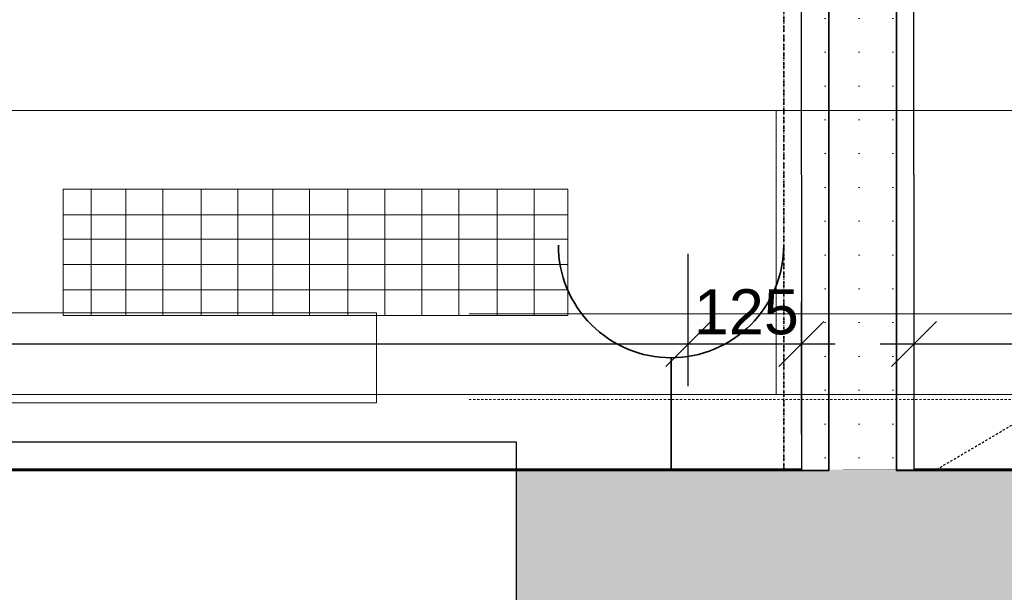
# Model space of a CAD drawing. Header units: millimetres. Extents: x -25972 to 4516, y -2839 to 20217.
# Tile 89 of 114: x -8544 to -7451, y 713 to 1349. Entities that reach past the tile are written whole.
import ezdxf

# ---------------------------------------------------------------- set-up
doc = ezdxf.new("R2010")
doc.units = ezdxf.units.MM
doc.header["$MEASUREMENT"] = 0
for name, pattern in [('Antenovy vodic', [10.125, 3, -0.75, 3, -0.75, 0.125, -0.75, 0.125, -0.75, 0.125, -0.75]), ('Wipeout_Contour', [1000, 0, -1000]), ('Čárkovaná M', [4.5, 2.5, -2])]:
    doc.linetypes.add(name, pattern=pattern)
for name, color, linetype in [('7._POHLED ZÁPADNÍ_1_akustické prvky', 7, 'Continuous'), ('7._POHLED ZÁPADNÍ_1_Nové_3D prvky fasada nove', 7, 'Continuous'), ('7._POHLED ZÁPADNÍ_1_Nové_Anotace - SP', 7, 'Continuous'), ('7._POHLED ZÁPADNÍ_1_Nové_Konstrukce - nosné', 7, 'Continuous'), ('7._POHLED ZÁPADNÍ_1_Nové_Otvory – Okna', 7, 'Continuous'), ('7._POHLED ZÁPADNÍ_1_Nové_Výplně – Řezové', 7, 'Continuous'), ('7._POHLED ZÁPADNÍ_1_TZB - elektroinstalace', 7, 'Continuous'), ('7._POHLED ZÁPADNÍ_1_TZB - VZT', 7, 'Continuous'), ('7._POHLED ZÁPADNÍ_1_TZB - ZTI', 7, 'Continuous')]:
    doc.layers.add(name, color=color, linetype=linetype)
doc.styles.add('GENEROVANÝ_STYL_2', font='txt')

msp = doc.modelspace()

# ---------------------------------------------------------------- hatches: boundary and pattern name
at = {"layer": '7._POHLED ZÁPADNÍ_1_Nové_Výplně – Řezové', "linetype": 'Continuous', "lineweight": 0, "true_color": 0xf2b2b2}
msp.add_hatch(color=9, dxfattribs=at).paths.add_polyline_path([(-7992.6, 349.9), (-7391.1, 349.9), (-7391.1, 849.9), (-7992.6, 849.9)])

# ---------------------------------------------------------------- linework, layer by layer
at = {"layer": '7._POHLED ZÁPADNÍ_1_akustické prvky', "color": 5, "linetype": 'Continuous', "lineweight": 25}
for p, q in [((-7801.9, 942), (-7801.9, 1088.9)), ((-11081.7, 988.9), (-7801.9, 988.9))]:
    msp.add_line(p, q, dxfattribs=at)
at = {"layer": '7._POHLED ZÁPADNÍ_1_akustické prvky', "color": 5, "linetype": 'Continuous', "lineweight": 18}
msp.add_line((-7776.9, 1013.9), (-7826.9, 963.9), dxfattribs=at)
at = {"layer": '7._POHLED ZÁPADNÍ_1_Nové_3D prvky fasada nove', "color": 1, "linetype": 'Continuous', "lineweight": 25, "flags": 128}
for points in [[(-7391.1, 849.9), (-7992.6, 849.9)], [(-7992.6, 349.9), (-7992.6, 849.9)]]:
    msp.add_lwpolyline(points, dxfattribs=at)
at = {"layer": '7._POHLED ZÁPADNÍ_1_Nové_Anotace - SP', "color": 1, "linetype": 'Čárkovaná M', "lineweight": 25}
msp.add_line((-7526.5, 849.7), (-821.7, 4800.2), dxfattribs=at)
at = {"layer": '7._POHLED ZÁPADNÍ_1_Nové_Otvory – Okna', "color": 1, "linetype": 'Continuous', "lineweight": 25}
for p, q in [((-7992.6, 879.9), (-9042.6, 879.9)), ((-7992.6, 849.9), (-7992.6, 879.9)), ((-7992.6, 849.9), (-9042.6, 849.9)), ((-7992.6, 399.9), (-7992.6, 849.9))]:
    msp.add_line(p, q, dxfattribs=at)
at = {"layer": '7._POHLED ZÁPADNÍ_1_TZB - elektroinstalace', "color": 92, "linetype": 'Antenovy vodic', "lineweight": 35, "true_color": 0x00d700, "flags": 128}
msp.add_lwpolyline([(-7696, 1473.6), (-7696, 1223.6), (-7696, 848.6), (-11018.2, 848.6)], dxfattribs=at)
at = {"layer": '7._POHLED ZÁPADNÍ_1_TZB - elektroinstalace', "color": 92, "linetype": 'Continuous', "lineweight": 35, "true_color": 0x00d700, "flags": 128}
for points in [[(-9213.5, 1098.6), (-9213.5, 848.6), (-8517.2, 848.6), (-7821, 848.6)], [(-7821, 848.6), (-7821, 973.6)]]:
    msp.add_lwpolyline(points, dxfattribs=at)
for points in [[(-7821, 973.6, -0.414214), (-7946, 1098.6)], [(-7696, 1098.6, -0.414214), (-7821, 973.6)]]:
    msp.add_lwpolyline(points, format="xyb", dxfattribs=at)
at = {"layer": '7._POHLED ZÁPADNÍ_1_TZB - VZT', "color": 122, "linetype": 'Continuous', "lineweight": 13, "true_color": 0x00d59f}
for p, q in [((-7704.4, 932.9), (-7704.4, 1247.9)), ((-7935.4, 1160.6), (-8495.4, 1160.6)), ((-8495.4, 1020.6), (-8495.4, 1160.6)), ((-8464.4, 1020.6), (-8464.4, 1160.6)), ((-8425.9, 1020.6), (-8425.9, 1160.6)), ((-8384.9, 1020.6), (-8384.9, 1160.6)), ((-8342.4, 1020.6), (-8342.4, 1160.6)), ((-8301.4, 1020.6), (-8301.4, 1160.6)), ((-8262.9, 1020.6), (-8262.9, 1160.6)), ((-8221.9, 1020.6), (-8221.9, 1160.6)), ((-8179.4, 1020.6), (-8179.4, 1160.6)), ((-8138.4, 1020.6), (-8138.4, 1160.6)), ((-8097.4, 1020.6), (-8097.4, 1160.6)), ((-8056.4, 1020.6), (-8056.4, 1160.6)), ((-8013.9, 1020.6), (-8013.9, 1160.6)), ((-7972.9, 1020.6), (-7972.9, 1160.6)), ((-7935.4, 1020.6), (-7935.4, 1160.6)), ((-8495.6, 1132), (-7935.4, 1132)), ((-8494.4, 1105.2), (-7935.4, 1105.2)), ((-8495.6, 1077.1), (-7935.4, 1077.1)), ((-8495.6, 1049), (-7935.4, 1049)), ((-7935.4, 1020.6), (-8495.4, 1020.6)), ((-7704.4, 932.9), (-15465, 932.9))]:
    msp.add_line(p, q, dxfattribs=at)
at = {"layer": '7._POHLED ZÁPADNÍ_1_TZB - ZTI', "color": 211, "linetype": 'Continuous', "lineweight": 20, "true_color": 0xff66ff}
for p, q in [((-8147.6, 1023.6), (-8947.6, 1023.6)), ((-8147.6, 1023.6), (-8147.6, 923.6)), ((-8947.6, 923.6), (-8147.6, 923.6))]:
    msp.add_line(p, q, dxfattribs=at)

# ---------------------------------------------------------------- texts
at = {"layer": '7._POHLED ZÁPADNÍ_1_akustické prvky', "color": 5, "linetype": 'Continuous', "lineweight": 18, "insert": (-7795.8, 998.9), "char_height": 50, "width": 113.829, "attachment_point": 7, "style": 'GENEROVANÝ_STYL_2'}
msp.add_mtext('\\A1;{\\pql;\\fArial|b0|i0|c0|p38;125}', dxfattribs=at)

# ---------------------------------------------------------------- next in the draw order: wipeouts: each hides what was drawn before it
at = {"color": 254, "linetype": 'Wipeout_Contour', "lineweight": 0, "ltscale": 32054.205879}
msp.add_wipeout([(-7551.5, 849.7), (-7552.9, 3462.8), (-7677.9, 3462.8), (-7676.5, 849.6)], dxfattribs=at).dxf.layer = '7._POHLED ZÁPADNÍ_1_Nové_Výplně – Řezové'

# ---------------------------------------------------------------- next in the draw order: hatches: boundary and pattern name
at = {"layer": '7._POHLED ZÁPADNÍ_1_Nové_Výplně – Řezové', "linetype": 'Continuous', "lineweight": 20, "true_color": 0xffaaaa}
h = msp.add_hatch(dxfattribs=at)
h.set_pattern_fill('Sádra_0001', color=21, style=0, pattern_type=2)
h.set_pattern_definition([(0, (0, 0), (0, 37.5), [0, -37.5])])
h.paths.add_polyline_path([(-7551.5, 849.7), (-7552.9, 3462.8), (-7677.9, 3462.8), (-7676.5, 849.6)])

# ---------------------------------------------------------------- next in the draw order: linework, layer by layer
at = {"layer": '7._POHLED ZÁPADNÍ_1_akustické prvky', "color": 5, "linetype": 'Continuous', "lineweight": 25}
for p, q in [((-7676.5, 888.9), (-7676.5, 1035.8)), ((-7551.5, 888.9), (-7551.5, 1035.8)), ((-7801.9, 988.9), (-7676.5, 988.9)), ((-7676.5, 988.9), (-7639, 988.9)), ((-7589, 988.9), (-7551.5, 988.9)), ((-7551.5, 988.9), (-6870.8, 988.9))]:
    msp.add_line(p, q, dxfattribs=at)
at = {"layer": '7._POHLED ZÁPADNÍ_1_akustické prvky', "color": 5, "linetype": 'Continuous', "lineweight": 18}
for p, q in [((-7701.5, 963.9), (-7651.5, 1013.9)), ((-7526.5, 1013.9), (-7576.5, 963.9))]:
    msp.add_line(p, q, dxfattribs=at)
at = {"layer": '7._POHLED ZÁPADNÍ_1_Nové_Konstrukce - nosné', "color": 1, "linetype": 'Continuous', "lineweight": 25, "flags": 128}
for points in [[(-7677.9, 3462.8), (-7676.5, 849.6)], [(-7551.5, 849.7), (-7552.9, 3462.8)]]:
    msp.add_lwpolyline(points, dxfattribs=at)
at = {"layer": '7._POHLED ZÁPADNÍ_1_TZB - elektroinstalace', "color": 92, "linetype": 'Continuous', "lineweight": 35, "true_color": 0x00d700, "flags": 128}
for points in [[(-6071, 848.6), (-7571, 848.6), (-7571, 3723.6), (-7696, 3723.6)], [(-7821, 848.6), (-7646, 848.6), (-7646, 3473.6), (-9321, 3473.6)]]:
    msp.add_lwpolyline(points, dxfattribs=at)
at = {"layer": '7._POHLED ZÁPADNÍ_1_TZB - VZT', "color": 122, "linetype": 'Continuous', "lineweight": 13, "true_color": 0x00d59f}
for p, q in [((-6077.4, 1247.9), (-8571.4, 1247.9)), ((-1745.9, 932.9), (-7704.4, 932.9))]:
    msp.add_line(p, q, dxfattribs=at)
at = {"layer": '7._POHLED ZÁPADNÍ_1_TZB - ZTI', "color": 211, "linetype": 'Continuous', "lineweight": 20, "true_color": 0xff66ff}
msp.add_line((-8045.1, 1022.3), (-6966.1, 1022.3), dxfattribs=at)
at = {"layer": '7._POHLED ZÁPADNÍ_1_TZB - ZTI', "color": 211, "linetype": 'Čárkovaná M', "lineweight": 20, "true_color": 0xff66ff}
msp.add_line((-8045.1, 927.3), (-6966.1, 927.3), dxfattribs=at)

doc.saveas('drawing.dxf')
